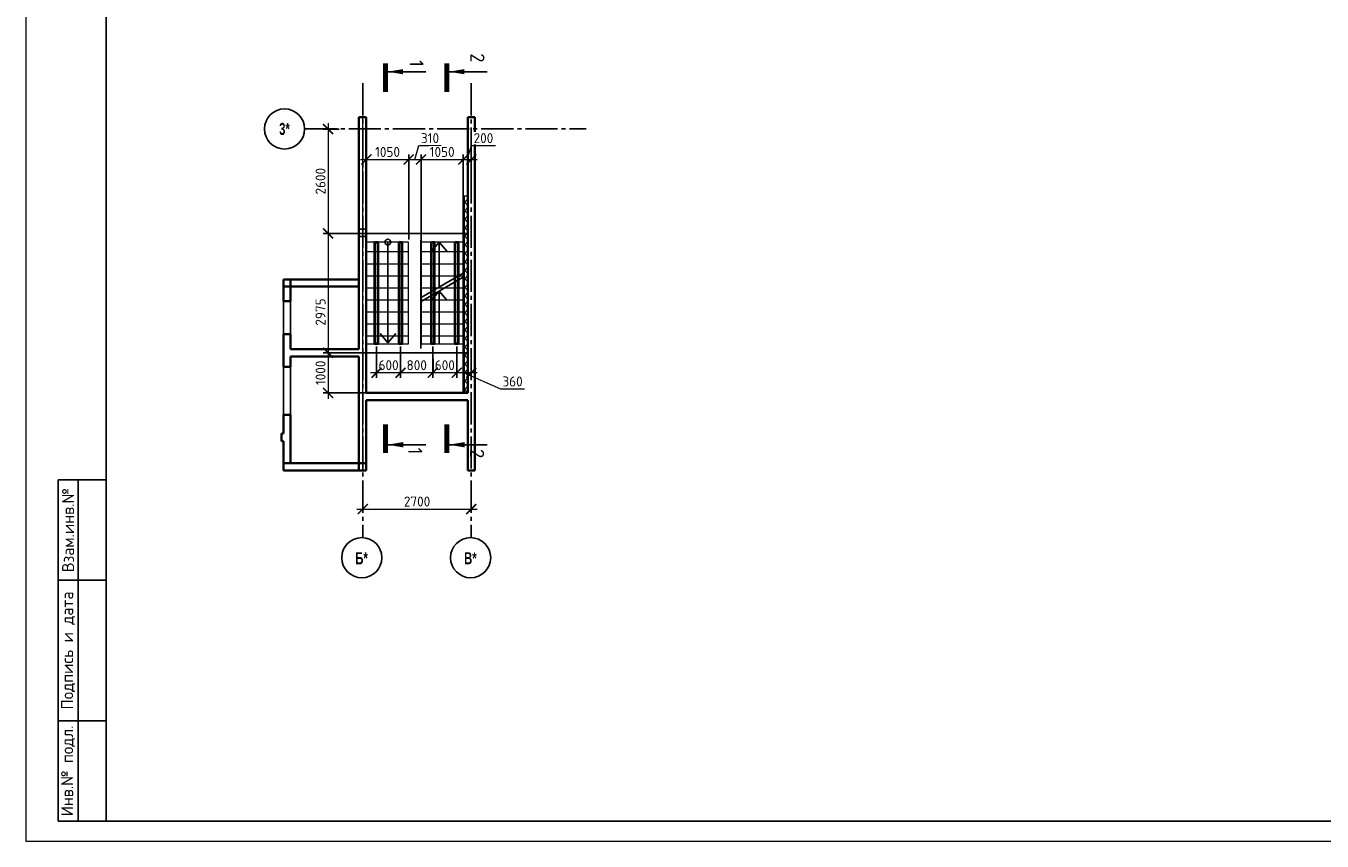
# Model space of a CAD drawing. Header units: millimetres. Extents: x 259029 to 2494469, y -731578 to -57567.
# Tile 55 of 207: x 316337 to 348615, y -613056 to -592744. Entities that reach past the tile are written whole.
import ezdxf
from ezdxf.enums import TextEntityAlignment as Align

# ---------------------------------------------------------------- set-up
doc = ezdxf.new("R2010")
doc.units = ezdxf.units.MM
for name, pattern in [('______5', [1100, 800, -100, 100, -100]), ('______9', [100, 0, -100]), ('Б-1.1 оси$0$Б-1.1 Оси$0$GOST2.303 5', [24, 20, -1.5, 1, -1.5])]:
    doc.linetypes.add(name, pattern=pattern)
doc.layers.get('Defpoints').update_dxf_attribs({"color": 140})
for name, color, linetype, lineweight in [('A_021_ПЕРЕГОРОДКА', 7, 'Continuous', 25), ('RAZMER', 100, 'Continuous', 15), ('Standard', 7, 'Continuous', 25), ('Общий01', 7, 'Continuous', 13), ('ОСИ', 151, 'Б-1.1 оси$0$Б-1.1 Оси$0$GOST2.303 5', 9), ('РАЗРЕЗЫ', 10, 'Continuous', 60), ('Символы 0.20', 1, 'Continuous', 20), ('Символы 0.20 @ 100', 1, 'Continuous', 20), ('Стена_ бетон не несущ.', 253, 'Continuous', 35), ('Стена_ бетон несущ.', 253, 'Continuous', 70), ('Текст', 41, 'Continuous', 30), ('ТОНКИЕ', 7, 'Continuous', 9)]:
    doc.layers.add(name, color=color, linetype=linetype, lineweight=lineweight)
doc.layers.add('ТОЛСТЫЕ_ОСНОВНЫЕ', color=6, linetype='Continuous')
doc.styles.add('Century Gothic', font='GOTHIC.TTF')
doc.styles.add('style1', font='GOST_Common.ttf', dxfattribs={"height": 500})
doc.styles.add('ГОСТ', font='GOST_Common.ttf')
doc.dimstyles.new('ГОСТ', dxfattribs={"dimscale": 0, "dimtxt": 2.5, "dimasz": 2.5, "dimexe": 1.25, "dimexo": 0.625, "dimtad": 1, "dimdec": 0, "dimtxsty": 'ГОСТ', "dimblk": 'ARCHTICK', "dimcen": 2.5, "dimdle": 1.5, "dimclrd": 256, "dimclre": 256, "dimclrt": 256, "dimadec": 0, "dimazin": 0, "dimtfac": 1, "dimtdec": 0, "dimtmove": 1, "dimatfit": 3, "dimfxl": 2, "dimtfill": 1, "dimlwd": 0, "dimarcsym": 0})

# ---------------------------------------------------------------- blocks, each defined once
blk = doc.blocks.new('*U27')
at = {"layer": 'ТОЛСТЫЕ_ОСНОВНЫЕ'}
for p, q in [((8, 5), (8, 90)), ((8, 90), (20, 90)), ((13, 5), (13, 90)), ((8, 65), (20, 65)), ((8, 30), (20, 30)), ((20, 5), (8, 5))]:
    blk.add_line(p, q, dxfattribs=at)
at = {"layer": 'ТОЛСТЫЕ_ОСНОВНЫЕ', "color": 6}
blk.add_lwpolyline([(20, 5), (886, 5), (886, 415), (20, 415)], close=True, dxfattribs=at)
at = {"layer": 'ТОНКИЕ'}
blk.add_lwpolyline([(0, 0), (891, 0), (891, 420), (0, 420)], close=True, dxfattribs=at)
at = {"layer": 'Текст', "style": 'style1'}
for s, p in [('Взам.инв.№', (10.5, 77.5)), ('Подпись и дата', (10.5, 47.5)), ('Инв.№ подл.', (10.5, 17.5))]:
    blk.add_text(s, height=3, rotation=90, dxfattribs=at).set_placement(p, align=Align.MIDDLE)
blk = doc.blocks.new('*U29')
at = {"layer": 'Символы 0.20', "linetype": 'Continuous', "lineweight": 25}
for p, q in [((-5, 0.35), (-5, 10.05)), ((87.95, 0.35), (87.95, 10.05))]:
    blk.add_line(p, q, dxfattribs=at)
at = {"layer": 'Символы 0.20', "linetype": 'Continuous', "lineweight": 80}
for p, q in [((-7, 0), (0, 0)), ((89.95, 0), (82.95, 0))]:
    blk.add_line(p, q, dxfattribs=at)
at = {"layer": 'Символы 0.20', "linetype": 'Continuous', "lineweight": 25}
for points in [[(-5, 0.46), (-4.35, 4.36), (-5.65, 4.36)], [(87.95, 0.46), (87.29, 4.39), (88.61, 4.39)]]:
    blk.add_solid(points, dxfattribs=at)
at = {"layer": 'Символы 0.20', "style": 'ГОСТ'}
blk.add_attdef('1', text='', height=3.5, dxfattribs=at).set_placement((-6, 7.7), align=Align.MIDDLE_CENTER)
blk.add_attdef('2', text='', height=3.5, dxfattribs=at).set_placement((90.33, 7.38), align=Align.MIDDLE_RIGHT)
blk = doc.blocks.new('*U30')
at = {"layer": 'Символы 0.20', "linetype": 'Continuous', "lineweight": 25}
for p, q in [((-5, 0.35), (-5, 10.05)), ((87.95, 0.35), (87.95, 10.05))]:
    blk.add_line(p, q, dxfattribs=at)
at = {"layer": 'Символы 0.20', "linetype": 'Continuous', "lineweight": 80}
for p, q in [((-7, 0), (0, 0)), ((89.95, 0), (82.95, 0))]:
    blk.add_line(p, q, dxfattribs=at)
at = {"layer": 'Символы 0.20', "linetype": 'Continuous', "lineweight": 25}
for points in [[(-5, 0.46), (-4.35, 4.36), (-5.65, 4.36)], [(87.95, 0.46), (87.29, 4.39), (88.61, 4.39)]]:
    blk.add_solid(points, dxfattribs=at)
at = {"layer": 'Символы 0.20', "style": 'ГОСТ'}
blk.add_attdef('1', text='', height=3.5, dxfattribs=at).set_placement((-8.45, 7.61), align=Align.MIDDLE_CENTER)
blk.add_attdef('2', text='', height=3.5, dxfattribs=at).set_placement((91.31, 7.53), align=Align.MIDDLE_RIGHT)
blk = doc.blocks.new('ст')
at = {"layer": 'Стена_ бетон несущ.', "linetype": 'Continuous', "lineweight": 0}
h = blk.add_hatch(dxfattribs=at)
h.set_pattern_fill('ANSI35', scale=100, angle=45, style=0)
h.set_pattern_definition([(90, (-469193.17, -790135.4), (-635, -1e-11), []), (90, (-468875.67, -789817.9), (-635, -1e-11), [793.75, -158.75, 0, -158.75])])
h.paths.add_polyline_path([(307355, -532051), (307355, -540851), (307535, -540851), (307535, -533991), (307535, -533991), (307535, -533801), (307535, -533801), (307535, -532051)])
at = {"layer": 'A_021_ПЕРЕГОРОДКА', "color": 7, "linetype": 'Continuous', "lineweight": 25}
for p, q in [((309235, -536631), (309235, -537461)), ((309415, -537461), (309415, -536631)), ((309235, -538271), (309235, -539471)), ((309415, -539471), (309415, -538271))]:
    blk.add_line(p, q, dxfattribs=at)
at = {"layer": 'Standard', "color": 191, "linetype": 'Continuous', "lineweight": 25}
for p, q in [((307535, -533991), (307535, -533801)), ((307535, -533801), (307535, -533801)), ((307535, -533801), (307535, -533991)), ((307535, -533991), (307535, -533991))]:
    blk.add_line(p, q, dxfattribs=at)
at = {"layer": 'Standard', "color": 7, "linetype": 'Continuous', "lineweight": 35}
for p, q in [((309415, -536091), (309235, -536091)), ((309235, -536091), (309235, -536271)), ((309415, -536271), (309415, -536091)), ((309235, -536271), (309415, -536271)), ((307535, -540671), (307355, -540671)), ((307355, -540671), (307355, -540851)), ((307355, -540851), (307535, -540851)), ((307535, -540851), (307535, -540671)), ((309415, -540671), (309235, -540671)), ((309235, -540851), (309415, -540851)), ((309415, -540851), (309415, -540671))]:
    blk.add_line(p, q, dxfattribs=at)
at = {"layer": 'Стена_ бетон не несущ.', "color": 45, "linetype": 'Continuous', "lineweight": 35}
for p, q in [((307355, -539621), (307355, -539501)), ((307355, -540341), (307355, -540221))]:
    blk.add_line(p, q, dxfattribs=at)
at = {"layer": 'Стена_ бетон не несущ.', "color": 191, "linetype": 'Continuous', "lineweight": 35}
for p, q in [((309465, -539931), (309415, -539931)), ((309465, -539931), (309465, -539987)), ((309465, -539987), (309465, -540121)), ((309415, -540121), (309465, -540121))]:
    blk.add_line(p, q, dxfattribs=at)
at = {"layer": 'Стена_ бетон не несущ.', "color": 180, "linetype": '______9', "lineweight": 25}
blk.add_line((309465, -539931), (309465, -539987), dxfattribs=at)
at = {"layer": 'Стена_ бетон несущ.', "color": 7, "linetype": 'Continuous', "lineweight": 35}
for p, q in [((304645, -532051), (304645, -540851)), ((304825, -532051), (304645, -532051)), ((304825, -538921), (304825, -532051)), ((307355, -532051), (307355, -538921)), ((307535, -532051), (307355, -532051)), ((307535, -534057), (307535, -532051)), ((307535, -536091), (307535, -533991)), ((309235, -536091), (307535, -536091)), ((309415, -536091), (309235, -536091)), ((309415, -536631), (309415, -536091)), ((307535, -536271), (309235, -536271)), ((307535, -537831), (307535, -536271)), ((309235, -536271), (309235, -536631)), ((309415, -536631), (309235, -536631)), ((309235, -537461), (309415, -537461)), ((309235, -537461), (309235, -537831)), ((309415, -538271), (309415, -537461)), ((304645, -537791), (304645, -538841)), ((309235, -537831), (307535, -537831)), ((307535, -538011), (309235, -538011)), ((307535, -540671), (307535, -538011)), ((309235, -538011), (309235, -538271)), ((309415, -538271), (309235, -538271)), ((304645, -538921), (304645, -540661)), ((307355, -538921), (304825, -538921)), ((304825, -539101), (307355, -539101)), ((304825, -540851), (304825, -539101)), ((304825, -539501), (304825, -539101)), ((307355, -539101), (307355, -540851)), ((304825, -540221), (304825, -539621)), ((309235, -539471), (309415, -539471)), ((309235, -539471), (309235, -540671)), ((309415, -539931), (309415, -539471)), ((309415, -540671), (309415, -540121)), ((304645, -540851), (304825, -540851)), ((307355, -540851), (307535, -540851)), ((309235, -540671), (307535, -540671)), ((307535, -540851), (309415, -540851)), ((309415, -540851), (309415, -540671))]:
    blk.add_line(p, q, dxfattribs=at)
at = {"layer": 'Стена_ бетон несущ.', "color": 9, "linetype": 'Continuous', "lineweight": 25}
for p, q in [((304825, -532051), (304825, -532301)), ((307355, -532301), (307355, -532051)), ((307535, -532051), (307535, -532301)), ((304645, -532701), (304645, -532301))]:
    blk.add_line(p, q, dxfattribs=at)
blk = doc.blocks.new('_ArchTick')
at = {"color": 0, "linetype": 'ByBlock', "const_width": 0.15}
blk.add_lwpolyline([(-0.5, -0.5), (0.5, 0.5)], dxfattribs=at)
blk = doc.blocks.new('*D394')
at = {"layer": 'Defpoints', "color": 0, "lineweight": -2, "transparency": 16777216}
for p in [(324728, -604782), (327428, -604782), (327428, -604782)]:
    blk.add_point(p, dxfattribs=at)
at = {"layer": 'RAZMER', "lineweight": 0, "transparency": 16777216}
blk.add_line((324578, -604782), (327578, -604782), dxfattribs=at)
at = {"layer": 'RAZMER', "lineweight": -2, "transparency": 16777216}
for p, q in [((324728, -604720), (324728, -604657)), ((327428, -604720), (327428, -604657))]:
    blk.add_line(p, q, dxfattribs=at)
at = {"layer": 'RAZMER', "lineweight": 0, "transparency": 16777216, "xscale": 250, "yscale": 250, "zscale": 250, "rotation": 180}
blk.add_blockref('_ArchTick', (324728, -604782), dxfattribs=at)
at = {"layer": 'RAZMER', "lineweight": 0, "transparency": 16777216, "xscale": 250, "yscale": 250, "zscale": 250}
blk.add_blockref('_ArchTick', (327428, -604782), dxfattribs=at)
at = {"layer": 'RAZMER', "transparency": 16777216, "insert": (326078, -604595), "char_height": 250, "width": 583.33, "attachment_point": 5, "style": 'ГОСТ', "bg_fill": 3, "box_fill_scale": 1.1, "bg_fill_color": 256, "bg_fill_true_color": 13158600, "bg_fill_transparency": 0}
blk.add_mtext('2700', dxfattribs=at)
blk = doc.blocks.new('NSY101')
at = {"color": 0, "linetype": 'ByBlock', "lineweight": -2}
blk.add_circle((0, 0), 50, dxfattribs=at)
blk = doc.blocks.new('лм')
at = {"layer": 'RAZMER', "color": 0}
for p, q in [((644816, -427025), (644816, -425975)), ((645116, -427025), (645116, -425975)), ((645416, -427025), (645416, -425975)), ((645716, -427025), (645716, -425975)), ((646016, -427025), (646016, -425975)), ((646316, -427025), (646316, -425975)), ((646616, -427025), (646616, -425975)), ((646916, -427025), (646916, -425975))]:
    blk.add_line(p, q, dxfattribs=at)
blk.add_lwpolyline([(644571, -425975), (647107, -425975), (647107, -427025), (644571, -427025)], close=True, dxfattribs=at)
blk = doc.blocks.new('*D399')
at = {"layer": 'Defpoints', "color": 0, "lineweight": -2, "transparency": 16777216}
for p in [(325869, -596072), (324818, -598132), (325869, -598132)]:
    blk.add_point(p, dxfattribs=at)
at = {"layer": 'РАЗРЕЗЫ', "lineweight": 0, "transparency": 16777216}
blk.add_line((324668, -596072), (326019, -596072), dxfattribs=at)
at = {"layer": 'РАЗРЕЗЫ', "lineweight": -2, "transparency": 16777216}
for p, q in [((324818, -598070), (324818, -595947)), ((325869, -598070), (325869, -595947))]:
    blk.add_line(p, q, dxfattribs=at)
at = {"layer": 'РАЗРЕЗЫ', "lineweight": 0, "transparency": 16777216, "xscale": 250, "yscale": 250, "zscale": 250, "rotation": 180}
blk.add_blockref('_ArchTick', (324818, -596072), dxfattribs=at)
at = {"layer": 'РАЗРЕЗЫ', "lineweight": 0, "transparency": 16777216, "xscale": 250, "yscale": 250, "zscale": 250}
blk.add_blockref('_ArchTick', (325869, -596072), dxfattribs=at)
at = {"layer": 'РАЗРЕЗЫ', "lineweight": -2, "transparency": 16777216, "insert": (325343, -595884), "char_height": 250, "attachment_point": 5, "style": 'ГОСТ', "bg_fill": 3, "box_fill_scale": 1.1, "bg_fill_color": 256, "bg_fill_true_color": 13158600, "bg_fill_transparency": 0}
blk.add_mtext('1050', dxfattribs=at)
blk = doc.blocks.new('*D400')
at = {"layer": 'Defpoints', "color": 0, "lineweight": -2, "transparency": 16777216}
for p in [(326178, -596072), (325869, -598132), (326178, -599612)]:
    blk.add_point(p, dxfattribs=at)
at = {"layer": 'РАЗРЕЗЫ', "lineweight": 0, "transparency": 16777216}
for p, q in [((326023, -596072), (326126, -595728)), ((326126, -595728), (326676, -595728)), ((325719, -596072), (326328, -596072))]:
    blk.add_line(p, q, dxfattribs=at)
at = {"layer": 'РАЗРЕЗЫ', "lineweight": -2, "transparency": 16777216}
for p, q in [((325869, -598070), (325869, -595947)), ((326178, -599549), (326178, -595947))]:
    blk.add_line(p, q, dxfattribs=at)
at = {"layer": 'РАЗРЕЗЫ', "lineweight": 0, "transparency": 16777216, "xscale": 250, "yscale": 250, "zscale": 250, "rotation": 180}
blk.add_blockref('_ArchTick', (325869, -596072), dxfattribs=at)
at = {"layer": 'РАЗРЕЗЫ', "lineweight": 0, "transparency": 16777216, "xscale": 250, "yscale": 250, "zscale": 250}
blk.add_blockref('_ArchTick', (326178, -596072), dxfattribs=at)
at = {"layer": 'РАЗРЕЗЫ', "lineweight": -2, "transparency": 16777216, "insert": (326401, -595541), "char_height": 250, "attachment_point": 5, "style": 'ГОСТ', "bg_fill": 3, "box_fill_scale": 1.1, "bg_fill_color": 256, "bg_fill_true_color": 13158600, "bg_fill_transparency": 0}
blk.add_mtext('310', dxfattribs=at)
blk = doc.blocks.new('*D401')
at = {"layer": 'Defpoints', "color": 0, "lineweight": -2, "transparency": 16777216}
for p in [(327229, -596072), (327229, -599005), (326178, -599612)]:
    blk.add_point(p, dxfattribs=at)
at = {"layer": 'РАЗРЕЗЫ', "lineweight": 0, "transparency": 16777216}
blk.add_line((326028, -596072), (327379, -596072), dxfattribs=at)
at = {"layer": 'РАЗРЕЗЫ', "lineweight": -2, "transparency": 16777216}
for p, q in [((326178, -599549), (326178, -595947)), ((327229, -598942), (327229, -595947))]:
    blk.add_line(p, q, dxfattribs=at)
at = {"layer": 'РАЗРЕЗЫ', "lineweight": 0, "transparency": 16777216, "xscale": 250, "yscale": 250, "zscale": 250, "rotation": 180}
blk.add_blockref('_ArchTick', (326178, -596072), dxfattribs=at)
at = {"layer": 'РАЗРЕЗЫ', "lineweight": 0, "transparency": 16777216, "xscale": 250, "yscale": 250, "zscale": 250}
blk.add_blockref('_ArchTick', (327229, -596072), dxfattribs=at)
at = {"layer": 'РАЗРЕЗЫ', "lineweight": -2, "transparency": 16777216, "insert": (326703, -595884), "char_height": 250, "attachment_point": 5, "style": 'ГОСТ', "bg_fill": 3, "box_fill_scale": 1.1, "bg_fill_color": 256, "bg_fill_true_color": 13158600, "bg_fill_transparency": 0}
blk.add_mtext('1050', dxfattribs=at)
blk = doc.blocks.new('*D402')
at = {"layer": 'Defpoints', "color": 0, "lineweight": -2, "transparency": 16777216}
for p in [(327428, -596072), (327428, -596428), (327229, -599005)]:
    blk.add_point(p, dxfattribs=at)
at = {"layer": 'РАЗРЕЗЫ', "lineweight": 0, "transparency": 16777216}
for p, q in [((327328, -596072), (327431, -595728)), ((327431, -595728), (328031, -595728)), ((327079, -596072), (327578, -596072))]:
    blk.add_line(p, q, dxfattribs=at)
at = {"layer": 'РАЗРЕЗЫ', "lineweight": -2, "transparency": 16777216}
for p, q in [((327229, -598942), (327229, -595947)), ((327428, -596366), (327428, -595947))]:
    blk.add_line(p, q, dxfattribs=at)
at = {"layer": 'РАЗРЕЗЫ', "lineweight": 0, "transparency": 16777216, "xscale": 250, "yscale": 250, "zscale": 250, "rotation": 180}
blk.add_blockref('_ArchTick', (327229, -596072), dxfattribs=at)
at = {"layer": 'РАЗРЕЗЫ', "lineweight": 0, "transparency": 16777216, "xscale": 250, "yscale": 250, "zscale": 250}
blk.add_blockref('_ArchTick', (327428, -596072), dxfattribs=at)
at = {"layer": 'РАЗРЕЗЫ', "lineweight": -2, "transparency": 16777216, "insert": (327731, -595541), "char_height": 250, "attachment_point": 5, "style": 'ГОСТ', "bg_fill": 3, "box_fill_scale": 1.1, "bg_fill_color": 256, "bg_fill_true_color": 13158600, "bg_fill_transparency": 0}
blk.add_mtext('200', dxfattribs=at)
blk = doc.blocks.new('*D403')
at = {"layer": 'Defpoints', "color": 0, "lineweight": -2, "transparency": 16777216}
for p in [(327068, -600783), (327428, -600842), (327068, -601385)]:
    blk.add_point(p, dxfattribs=at)
at = {"layer": 'РАЗРЕЗЫ', "lineweight": -2, "transparency": 16777216}
for p, q in [((327068, -600846), (327068, -601510)), ((327428, -600905), (327428, -601510))]:
    blk.add_line(p, q, dxfattribs=at)
at = {"layer": 'РАЗРЕЗЫ', "lineweight": 0, "transparency": 16777216}
for p, q in [((327578, -601385), (326918, -601385)), ((327248, -601385), (328156, -601791)), ((328156, -601791), (328756, -601791))]:
    blk.add_line(p, q, dxfattribs=at)
at = {"layer": 'РАЗРЕЗЫ', "lineweight": 0, "transparency": 16777216, "xscale": 250, "yscale": 250, "zscale": 250, "rotation": 180}
blk.add_blockref('_ArchTick', (327068, -601385), dxfattribs=at)
at = {"layer": 'РАЗРЕЗЫ', "lineweight": 0, "transparency": 16777216, "xscale": 250, "yscale": 250, "zscale": 250}
blk.add_blockref('_ArchTick', (327428, -601385), dxfattribs=at)
at = {"layer": 'РАЗРЕЗЫ', "lineweight": -2, "transparency": 16777216, "insert": (328456, -601604), "char_height": 250, "attachment_point": 5, "style": 'ГОСТ', "bg_fill": 3, "box_fill_scale": 1.1, "bg_fill_color": 256, "bg_fill_true_color": 13158600, "bg_fill_transparency": 0}
blk.add_mtext('360', dxfattribs=at)
blk = doc.blocks.new('*D404')
at = {"layer": 'Defpoints', "color": 0, "lineweight": -2, "transparency": 16777216}
for p in [(326469, -600669, -1891), (327068, -600669, -1891)]:
    blk.add_point(p, dxfattribs=at)
at = {"layer": 'РАЗРЕЗЫ', "lineweight": -2, "transparency": 16777216}
for p, q in [((326469, -600731), (326469, -601510)), ((327068, -600731), (327068, -601510))]:
    blk.add_line(p, q, dxfattribs=at)
at = {"layer": 'РАЗРЕЗЫ', "lineweight": 0, "transparency": 16777216}
blk.add_line((327218, -601385), (326319, -601385), dxfattribs=at)
at = {"layer": 'РАЗРЕЗЫ', "lineweight": -2, "transparency": 16777216, "insert": (326769, -601198), "char_height": 250, "attachment_point": 5, "style": 'ГОСТ', "bg_fill": 3, "box_fill_scale": 1.1, "bg_fill_color": 256, "bg_fill_true_color": 13158600, "bg_fill_transparency": 0}
blk.add_mtext('600', dxfattribs=at)
at = {"layer": 'Defpoints', "color": 0, "lineweight": -2, "transparency": 16777216}
blk.add_point((326469, -601385), dxfattribs=at)
at = {"layer": 'РАЗРЕЗЫ', "lineweight": 0, "transparency": 16777216, "xscale": 250, "yscale": 250, "zscale": 250, "rotation": 180}
blk.add_blockref('_ArchTick', (326469, -601385), dxfattribs=at)
at = {"layer": 'РАЗРЕЗЫ', "lineweight": 0, "transparency": 16777216, "xscale": 250, "yscale": 250, "zscale": 250}
blk.add_blockref('_ArchTick', (327068, -601385), dxfattribs=at)
blk = doc.blocks.new('*D405')
at = {"layer": 'Defpoints', "color": 0, "lineweight": -2, "transparency": 16777216}
for p in [(325669, -600669, -1881), (326469, -600669, -1891)]:
    blk.add_point(p, dxfattribs=at)
at = {"layer": 'РАЗРЕЗЫ', "lineweight": -2, "transparency": 16777216}
for p, q in [((325669, -600731), (325669, -601510)), ((326469, -600731), (326469, -601510))]:
    blk.add_line(p, q, dxfattribs=at)
at = {"layer": 'РАЗРЕЗЫ', "lineweight": 0, "transparency": 16777216}
blk.add_line((326619, -601385), (325519, -601385), dxfattribs=at)
at = {"layer": 'РАЗРЕЗЫ', "lineweight": 0, "transparency": 16777216, "xscale": 250, "yscale": 250, "zscale": 250, "rotation": 180}
blk.add_blockref('_ArchTick', (325669, -601385), dxfattribs=at)
at = {"layer": 'РАЗРЕЗЫ', "lineweight": 0, "transparency": 16777216, "xscale": 250, "yscale": 250, "zscale": 250}
blk.add_blockref('_ArchTick', (326469, -601385), dxfattribs=at)
at = {"layer": 'РАЗРЕЗЫ', "lineweight": -2, "transparency": 16777216, "insert": (326069, -601198), "char_height": 250, "attachment_point": 5, "style": 'ГОСТ', "bg_fill": 3, "box_fill_scale": 1.1, "bg_fill_color": 256, "bg_fill_true_color": 13158600, "bg_fill_transparency": 0}
blk.add_mtext('800', dxfattribs=at)
at = {"layer": 'Defpoints', "color": 0, "lineweight": -2, "transparency": 16777216}
blk.add_point((325669, -601385), dxfattribs=at)
blk = doc.blocks.new('*D406')
at = {"layer": 'Defpoints', "color": 0, "lineweight": -2, "transparency": 16777216}
for p in [(325070, -600669, -1891), (325669, -600669, -1891)]:
    blk.add_point(p, dxfattribs=at)
at = {"layer": 'РАЗРЕЗЫ', "lineweight": -2, "transparency": 16777216}
for p, q in [((325070, -600731), (325070, -601510)), ((325669, -600731), (325669, -601510))]:
    blk.add_line(p, q, dxfattribs=at)
at = {"layer": 'РАЗРЕЗЫ', "lineweight": 0, "transparency": 16777216}
blk.add_line((325819, -601385), (324920, -601385), dxfattribs=at)
at = {"layer": 'РАЗРЕЗЫ', "lineweight": -2, "transparency": 16777216, "insert": (325369, -601198), "char_height": 250, "attachment_point": 5, "style": 'ГОСТ', "bg_fill": 3, "box_fill_scale": 1.1, "bg_fill_color": 256, "bg_fill_true_color": 13158600, "bg_fill_transparency": 0}
blk.add_mtext('600', dxfattribs=at)
at = {"layer": 'Defpoints', "color": 0, "lineweight": -2, "transparency": 16777216}
blk.add_point((325070, -601385), dxfattribs=at)
at = {"layer": 'РАЗРЕЗЫ', "lineweight": 0, "transparency": 16777216, "xscale": 250, "yscale": 250, "zscale": 250, "rotation": 180}
blk.add_blockref('_ArchTick', (325070, -601385), dxfattribs=at)
at = {"layer": 'РАЗРЕЗЫ', "lineweight": 0, "transparency": 16777216, "xscale": 250, "yscale": 250, "zscale": 250}
blk.add_blockref('_ArchTick', (325669, -601385), dxfattribs=at)
blk = doc.blocks.new('*D407')
at = {"layer": 'Defpoints', "color": 0, "lineweight": -2, "transparency": 16777216}
for p in [(324202, -595314), (323862, -597914), (324919, -597914)]:
    blk.add_point(p, dxfattribs=at)
at = {"layer": 'РАЗРЕЗЫ', "lineweight": 0, "transparency": 16777216}
blk.add_line((323862, -595164), (323862, -598064), dxfattribs=at)
at = {"layer": 'РАЗРЕЗЫ', "lineweight": -2, "transparency": 16777216}
for p, q in [((324140, -595314), (323737, -595314)), ((324857, -597914), (323737, -597914))]:
    blk.add_line(p, q, dxfattribs=at)
at = {"layer": 'РАЗРЕЗЫ', "lineweight": 0, "transparency": 16777216, "xscale": 250, "yscale": 250, "zscale": 250}
for p, rotation in [((323862, -595314), 90), ((323862, -597914), 270)]:
    blk.add_blockref('_ArchTick', p, dxfattribs=dict(at, rotation=rotation))
at = {"layer": 'РАЗРЕЗЫ', "lineweight": -2, "transparency": 16777216, "insert": (323674, -596614), "char_height": 250, "attachment_point": 5, "rotation": 90, "style": 'ГОСТ', "bg_fill": 3, "box_fill_scale": 1.1, "bg_fill_color": 256, "bg_fill_true_color": 13158600, "bg_fill_transparency": 0}
blk.add_mtext('2600', dxfattribs=at)
blk = doc.blocks.new('*D408')
at = {"layer": 'Defpoints', "color": 0, "lineweight": -2, "transparency": 16777216}
for p in [(324919, -597914), (323862, -600889), (325093, -600889)]:
    blk.add_point(p, dxfattribs=at)
at = {"layer": 'РАЗРЕЗЫ', "lineweight": 0, "transparency": 16777216}
blk.add_line((323862, -597764), (323862, -601039), dxfattribs=at)
at = {"layer": 'РАЗРЕЗЫ', "lineweight": -2, "transparency": 16777216}
for p, q in [((324857, -597914), (323737, -597914)), ((325031, -600889), (323737, -600889))]:
    blk.add_line(p, q, dxfattribs=at)
at = {"layer": 'РАЗРЕЗЫ', "lineweight": 0, "transparency": 16777216, "xscale": 250, "yscale": 250, "zscale": 250}
for p, rotation in [((323862, -597914), 90), ((323862, -600889), 270)]:
    blk.add_blockref('_ArchTick', p, dxfattribs=dict(at, rotation=rotation))
at = {"layer": 'РАЗРЕЗЫ', "lineweight": -2, "transparency": 16777216, "insert": (323674, -599873), "char_height": 250, "attachment_point": 5, "rotation": 90, "style": 'ГОСТ', "bg_fill": 3, "box_fill_scale": 1.1, "bg_fill_color": 256, "bg_fill_true_color": 13158600, "bg_fill_transparency": 0}
blk.add_mtext('2975', dxfattribs=at)
blk = doc.blocks.new('*D409')
at = {"layer": 'Defpoints', "color": 0, "lineweight": -2, "transparency": 16777216}
for p in [(325093, -600889), (324917, -601889)]:
    blk.add_point(p, dxfattribs=at)
at = {"layer": 'РАЗРЕЗЫ', "lineweight": -2, "transparency": 16777216}
for p, q in [((325031, -600889), (323737, -600889)), ((324855, -601889), (323737, -601889))]:
    blk.add_line(p, q, dxfattribs=at)
at = {"layer": 'РАЗРЕЗЫ', "lineweight": 0, "transparency": 16777216}
blk.add_line((323862, -600739), (323862, -602039), dxfattribs=at)
at = {"layer": 'РАЗРЕЗЫ', "lineweight": 0, "transparency": 16777216, "xscale": 250, "yscale": 250, "zscale": 250}
for p, rotation in [((323862, -600889), 90), ((323862, -601889), 270)]:
    blk.add_blockref('_ArchTick', p, dxfattribs=dict(at, rotation=rotation))
at = {"layer": 'РАЗРЕЗЫ', "lineweight": -2, "transparency": 16777216, "insert": (323674, -601389), "char_height": 250, "attachment_point": 5, "rotation": 90, "style": 'ГОСТ', "bg_fill": 3, "box_fill_scale": 1.1, "bg_fill_color": 256, "bg_fill_true_color": 13158600, "bg_fill_transparency": 0}
blk.add_mtext('1000', dxfattribs=at)
at = {"layer": 'Defpoints', "color": 0, "lineweight": -2, "transparency": 16777216}
blk.add_point((323862, -601889), dxfattribs=at)

msp = doc.modelspace()

# ---------------------------------------------------------------- hatches: boundary and pattern name
at = {"layer": 'Общий01', "linetype": 'Continuous', "lineweight": 13}
h = msp.add_hatch(dxfattribs=at)
h.set_pattern_fill('__________6', scale=100, style=0, pattern_type=2)
h.set_pattern_definition([(45, (154695.08, -619516.01), (-106.06602, 106.06602), []), (135, (154695.08, -619516.01), (-106.06602, -106.06602), [])])
h.paths.add_polyline_path([(327248.1, -596979.1), (327248.1, -601889.1), (327328.1, -601889.1), (327328.1, -596979.1)], flags=0)

# ---------------------------------------------------------------- linework, layer by layer
at = {"color": 0, "lineweight": 40, "elevation": -1890.9}
msp.add_lwpolyline([(326435.8, -598133.2), (326505.8, -598133.2), (326505.8, -600668.5), (326435.8, -600668.5)], close=True, dxfattribs=at)
at = {"layer": 'RAZMER', "color": 0}
msp.add_line((327228.1, -596979.1), (327328.1, -596979.1), dxfattribs=at)
at = {"layer": 'Standard', "color": 7, "linetype": 'Continuous', "lineweight": 25}
for p, q in [((324628.1, -597988.7), (324628.1, -597808.7)), ((324628.1, -597808.7), (324808.1, -597808.7)), ((324808.1, -597988.7), (324628.1, -597988.7)), ((324808.1, -597808.7), (324808.1, -597988.7)), ((327517.9, -600378.7), (327517.9, -600298.7)), ((327517.9, -600298.7), (327518.1, -600298.7)), ((327518.1, -600298.7), (327518.1, -600378.7)), ((327518.1, -600378.7), (327517.9, -600378.7))]:
    msp.add_line(p, q, dxfattribs=at)
at = {"layer": 'Общий01', "color": 7, "linetype": 'Continuous', "lineweight": 25}
for p, q in [((327228.1, -601889.1), (327228.1, -596979.1)), ((327248.1, -601889.1), (327248.1, -596979.1)), ((325351.9, -598132.2), (325351.9, -600640.4)), ((326628.1, -598132.2), (326432.1, -598365.8)), ((326628.1, -599252.2), (326628.1, -598132.2)), ((326628.1, -598132.2), (326824.2, -598365.8)), ((326178.1, -599512), (327228.1, -598905.8)), ((326178.1, -599612), (327228.1, -599005.8)), ((326628.1, -599352.2), (326432.1, -599585.8)), ((326628.1, -600668.5), (326628.1, -599352.2)), ((326628.1, -599352.2), (326824.2, -599585.8)), ((325351.9, -600640.4), (325155.9, -600406.8)), ((325351.9, -600640.4), (325548, -600406.8))]:
    msp.add_line(p, q, dxfattribs=at)
msp.add_circle((325351.9, -598132.2), 70, dxfattribs=at)
at = {"layer": 'ОСИ', "color": 16, "linetype": '______5', "lineweight": 25}
for p, q in [((324728.1, -594173), (324728.1, -605495.2)), ((327428.1, -594173), (327428.1, -605495.2)), ((323276.9, -595312.7), (330290.5, -595312.7))]:
    msp.add_line(p, q, dxfattribs=at)
at = {"layer": 'Стена_ бетон несущ.', "color": 7, "linetype": 'Continuous', "lineweight": 35}
for p, q in [((324628.1, -600648.7), (324628.1, -597988.7)), ((327518.1, -600378.7), (327518.1, -600718.7))]:
    msp.add_line(p, q, dxfattribs=at)

# ---------------------------------------------------------------- block references
at = {"xscale": 100, "yscale": 100, "zscale": 100}
msp.add_blockref('*U27', (316337.4, -613056), dxfattribs=at)
at = {"layer": 'RAZMER', "color": 0, "xscale": -1, "rotation": 90}
for p in [(-101156.8, 46438.6), (-99796.8, 46438.6)]:
    msp.add_blockref('лм', p, dxfattribs=at)
at = {"layer": 'ОСИ', "color": 16, "linetype": 'Continuous', "lineweight": 25, "xscale": 10, "yscale": 10, "zscale": 10}
msp.add_blockref('NSY101', (322776.9, -595312.7), dxfattribs=at)
at = {"layer": 'ОСИ', "color": 16, "linetype": 'Continuous', "lineweight": 25, "xscale": 10, "yscale": 10, "zscale": 10, "rotation": 45.00000000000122}
for p in [(324702.2, -605994.6), (327411.6, -605994.6)]:
    msp.add_blockref('NSY101', p, dxfattribs=at)
at = {"layer": 'РАЗРЕЗЫ', "color": 2, "lineweight": -2, "xscale": -1}
msp.add_blockref('ст', (632163.3, -62968.1), dxfattribs=at)
at = {"layer": 'Символы 0.20 @ 100', "xscale": 100, "yscale": 100, "zscale": 100, "rotation": 270}
for name, p, values in [('*U30', (326821.4, -594385.1, 330), {'1': '2', '2': '2'}), ('*U29', (325294.9, -594385.1, 330), {'1': '1 ', '2': '1'})]:
    msp.add_blockref(name, p, dxfattribs=at).add_auto_attribs(values)

# ---------------------------------------------------------------- texts
at = {"layer": 'ОСИ', "color": 16, "linetype": 'Continuous', "lineweight": 25, "char_height": 300, "attachment_point": 5, "style": 'Century Gothic'}
for s, insert, width in [('{\\fCentury Gothic|i0|b1;\\H300.000000;\\W0.700000;\\C16;3*}\\P', (322776.9, -595312.7), 525), ('{\\fCentury Gothic|i0|b1;\\H300.000000;\\W0.700000;\\C16;Б*}\\P', (324696.4, -606008.3), 530), ('{\\fCentury Gothic|b1|i0|c204|p34;\\W0.7;В*}', (327405.8, -606008.3), 600)]:
    msp.add_mtext(s, dxfattribs=dict(at, insert=insert, width=width))

# ---------------------------------------------------------------- next in the draw order: dimensions: what is measured, and where the dimension line sits
at = {"layer": 'RAZMER', "color": 0}
dim = msp.add_linear_dim(base=(327428.1, -604782.3), p1=(324728.1, -604782.3), p2=(327428.1, -604782.3), dimstyle='ГОСТ', override={"dimscale": 100, "dimtix": 0, "dimtofl": 1, "dimtmove": 1, "dimatfit": 3}, dxfattribs=at)
dim.commit()
dim.dimension.update_dxf_attribs({"geometry": '*D394', "text_midpoint": (326078.1, -604594.8)})
at = {"layer": 'РАЗРЕЗЫ', "color": 0, "lineweight": -2}
dim = msp.add_linear_dim(base=(325868.5, -596071.8), p1=(324818.1, -598132.2), p2=(325868.5, -598132.2), angle=180, dimstyle='ГОСТ', override={"dimscale": 100, "dimtix": 0, "dimtofl": 1, "dimtmove": 1, "dimatfit": 3}, dxfattribs=at)
dim.commit()
dim.dimension.update_dxf_attribs({"geometry": '*D399', "text_midpoint": (325343.3, -595884.3)})

# ---------------------------------------------------------------- next in the draw order: linework, layer by layer
at = {"color": 0, "lineweight": 40, "elevation": -1890.9}
msp.add_lwpolyline([(325029.7, -598133.2), (325099.7, -598133.2), (325099.7, -600668.5), (325029.7, -600668.5)], close=True, dxfattribs=at)

# ---------------------------------------------------------------- next in the draw order: dimensions: what is measured, and where the dimension line sits
at = {"layer": 'РАЗРЕЗЫ', "color": 0, "lineweight": -2}
dim = msp.add_linear_dim(base=(326178.1, -596071.8), p1=(325868.5, -598132.2), p2=(326178.1, -599612), angle=180, dimstyle='ГОСТ', override={"dimscale": 100, "dimtix": 0, "dimtofl": 1, "dimtmove": 1, "dimatfit": 3}, dxfattribs=at)
dim.commit()
dim.dimension.update_dxf_attribs({"geometry": '*D400', "text_midpoint": (326188.9, -595540.5)})

# ---------------------------------------------------------------- next in the draw order: linework, layer by layer
at = {"color": 0, "lineweight": 40, "elevation": -1890.9}
msp.add_lwpolyline([(325632.2, -598133.2), (325702.2, -598133.2), (325702.2, -600668.5), (325632.2, -600668.5)], close=True, dxfattribs=at)

# ---------------------------------------------------------------- next in the draw order: dimensions: what is measured, and where the dimension line sits
at = {"layer": 'РАЗРЕЗЫ', "color": 0, "lineweight": -2}
for base, p1, p2, angle, picture, middle in [((323861.7, -597913.5), (324202.5, -595313.7), (324919.3, -597913.5), 90, '*D407', (323674.2, -596613.6)), ((327228.5, -596071.8), (326178.1, -599612), (327228.5, -599004.6), 180, '*D401', (326703.3, -595884.3))]:
    dim = msp.add_linear_dim(base=base, p1=p1, p2=p2, angle=angle, dimstyle='ГОСТ', override={"dimscale": 100, "dimtix": 0, "dimtofl": 1, "dimtmove": 1, "dimatfit": 3}, dxfattribs=at)
    dim.commit()
    dim.dimension.update_dxf_attribs({"geometry": picture, "text_midpoint": middle})

# ---------------------------------------------------------------- next in the draw order: dimensions: what is measured, and where the dimension line sits
dim = msp.add_linear_dim(base=(327428.1, -596071.8), p1=(327228.5, -599004.6), p2=(327428.1, -596428.2), angle=180, dimstyle='ГОСТ', override={"dimscale": 100, "dimtix": 0, "dimtofl": 1, "dimtmove": 1, "dimatfit": 3}, dxfattribs=at)
dim.commit()
dim.dimension.update_dxf_attribs({"geometry": '*D402', "text_midpoint": (327493.9, -595540.5)})

# ---------------------------------------------------------------- next in the draw order: linework, layer by layer
at = {"color": 0, "lineweight": 40, "elevation": -1890.9}
msp.add_lwpolyline([(327030.9, -598133.2), (327100.9, -598133.2), (327100.9, -600668.5), (327030.9, -600668.5)], close=True, dxfattribs=at)

# ---------------------------------------------------------------- next in the draw order: dimensions: what is measured, and where the dimension line sits
at = {"layer": 'РАЗРЕЗЫ', "color": 2, "lineweight": -2}
dim = msp.add_linear_dim(base=(327068.4, -601385.1), p1=(327428.1, -600842.5), p2=(327068.4, -600783.4), angle=180, dimstyle='ГОСТ', dxfattribs=at)
dim.commit()
dim.dimension.update_dxf_attribs({"geometry": '*D403', "text_midpoint": (328218.9, -601791.4), "dimtype": 160})

# ---------------------------------------------------------------- next in the draw order: dimensions: what is measured, and where the dimension line sits
dim = msp.add_linear_dim(base=(326468.8, -601385.1), p1=(327068.4, -600668.5, -1890.9), p2=(326468.8, -600668.5, -1890.9), angle=180, dimstyle='ГОСТ', dxfattribs=at)
dim.commit()
dim.dimension.update_dxf_attribs({"geometry": '*D404', "text_midpoint": (326768.6, -601385.1), "dimtype": 160})

# ---------------------------------------------------------------- next in the draw order: dimensions: what is measured, and where the dimension line sits
dim = msp.add_linear_dim(base=(325669, -601385.1), p1=(326468.8, -600668.5, -1890.9), p2=(325669, -600668.5, -1881), angle=180, dimstyle='ГОСТ', dxfattribs=at)
dim.commit()
dim.dimension.update_dxf_attribs({"geometry": '*D405', "text_midpoint": (326068.9, -601197.6)})

# ---------------------------------------------------------------- next in the draw order: linework, layer by layer
msp.add_line((326168.1, -598083.4), (326168.1, -600783.4), dxfattribs=at)

# ---------------------------------------------------------------- next in the draw order: dimensions: what is measured, and where the dimension line sits
dim = msp.add_linear_dim(base=(325069.5098, -601385.1423), p1=(325669.0474, -600668.5379, -1890.934), p2=(325069.5098, -600668.5379, -1890.934), angle=180, dimstyle='ГОСТ', dxfattribs=at)
dim.commit()
dim.dimension.update_dxf_attribs({"geometry": '*D406', "text_midpoint": (325369.2786, -601385.1423), "dimtype": 160})

# ---------------------------------------------------------------- next in the draw order: dimensions: what is measured, and where the dimension line sits
at = {"layer": 'РАЗРЕЗЫ', "color": 0, "lineweight": -2}
dim = msp.add_linear_dim(base=(323861.7, -600888.7), p1=(324919.3, -597913.5), p2=(325093.2, -600888.7), angle=90, dimstyle='ГОСТ', override={"dimscale": 100}, dxfattribs=at)
dim.commit()
dim.dimension.update_dxf_attribs({"geometry": '*D408', "text_midpoint": (323861.7, -599873.1), "dimtype": 160})

# ---------------------------------------------------------------- next in the draw order: linework, layer by layer
at = {"layer": 'РАЗРЕЗЫ', "color": 3, "lineweight": -2}
msp.add_lwpolyline([(324818.1, -597913.5), (327338.1, -597913.5)], dxfattribs=at)

# ---------------------------------------------------------------- next in the draw order: dimensions: what is measured, and where the dimension line sits
at = {"layer": 'РАЗРЕЗЫ', "color": 2, "lineweight": -2}
dim = msp.add_linear_dim(base=(323861.7, -601888.7), p1=(325093.2, -600888.7), p2=(324917, -601888.7), angle=90, dimstyle='ГОСТ', dxfattribs=at)
dim.commit()
dim.dimension.update_dxf_attribs({"geometry": '*D409', "text_midpoint": (323674.2, -601388.7)})

# ---------------------------------------------------------------- next in the draw order: linework, layer by layer
at = {"layer": 'РАЗРЕЗЫ', "color": 3, "lineweight": -2}
msp.add_lwpolyline([(324808.1, -600888.7), (327338.1, -600888.7)], dxfattribs=at)

doc.saveas('drawing.dxf')
